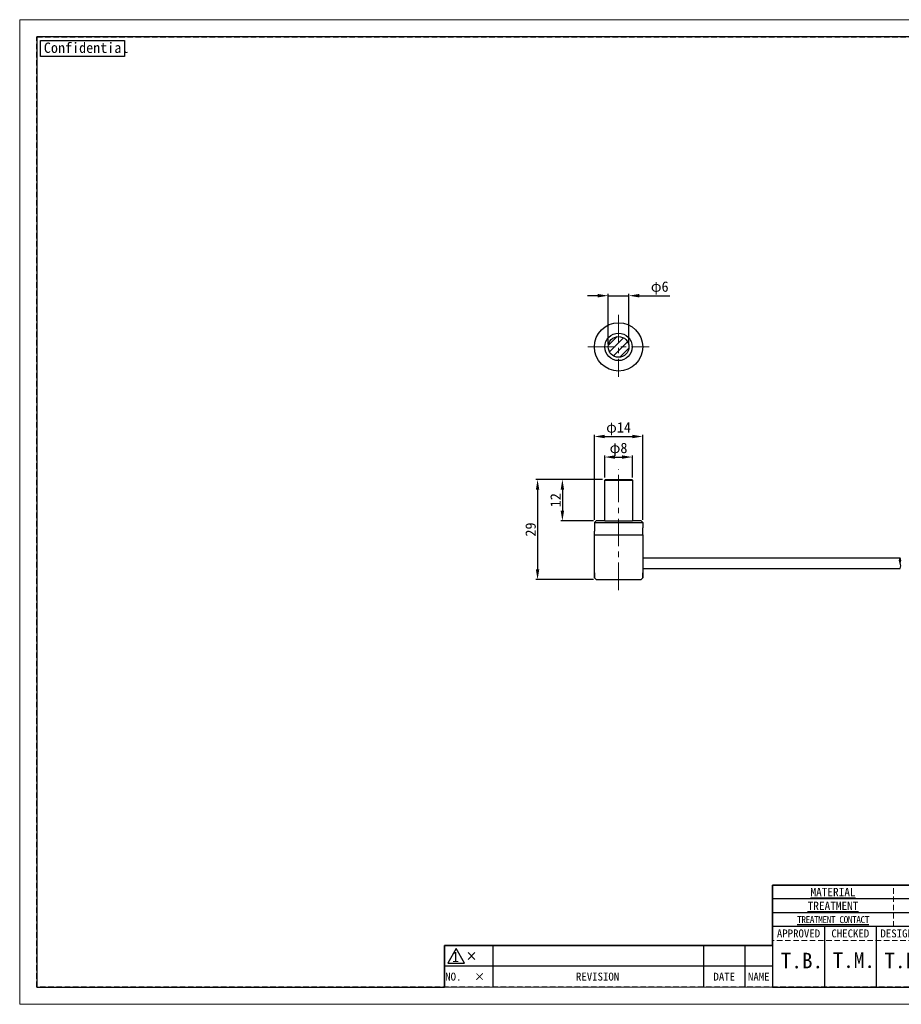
# Model space of a CAD drawing. Header units: millimetres. Extents: x -201 to 202, y 143 to 428.
# Tile 1 of 6: x -201 to 54, y 143 to 428. Entities that reach past the tile are written whole.
import ezdxf
from ezdxf.enums import TextEntityAlignment as Align

# ---------------------------------------------------------------- set-up
doc = ezdxf.new("R2010")
doc.units = ezdxf.units.MM
doc.header["$LTSCALE"] = 0.25
doc.linetypes.add('CENTER', pattern=[50.8, 31.75, -6.35, 6.35, -6.35])
doc.linetypes.add('HIDDEN', pattern=[9.525, 6.35, -3.175])
for name, color, linetype in [('CABLE 3P', 7, 'Continuous'), ('FORM', 7, 'Continuous'), ('SCALE', 7, 'Continuous'), ('TUBE 1', 7, 'Continuous'), ('TUBE 2b', 7, 'Continuous')]:
    doc.layers.add(name, color=color, linetype=linetype)
doc.layers.add('CENTER', color=1, linetype='CENTER', lineweight=9)
doc.layers.add('DIMENSION', color=6, linetype='Continuous', lineweight=9)
doc.layers.add('EMPTY LINE', color=252, linetype='Continuous', lineweight=0, plot=False)
doc.styles.add('VS Standard', font='msgothic.ttc', dxfattribs={"height": 3})
doc.styles.add('VS Standard(小)', font='txt', dxfattribs={"height": 2.4})
doc.dimstyles.new('VS Standard x1', dxfattribs={"dimtxt": 3, "dimasz": 3, "dimexe": 0.5, "dimexo": 0.8, "dimgap": 0.5, "dimtad": 3, "dimrnd": 0.0001, "dimzin": 9, "dimdsep": 46, "dimtxsty": 'VS Standard', "dimcen": 0, "dimaunit": 1, "dimadec": 0, "dimazin": 2, "dimtfac": 1, "dimtmove": 0, "dimatfit": 2, "dimfxl": 1, "dimtolj": 1, "dimtzin": 0, "dimarcsym": 0})

# ---------------------------------------------------------------- blocks, each defined once
blk = doc.blocks.new('表題欄金物用_ver2.0.0')
at = {"layer": 'FORM', "color": 0}
for p, q in [((-11, 40.5), (-191, 40.5)), ((-191, 40.5), (-191, 28.5)), ((-110, 28.49), (-110, 40.5)), ((-39, 28.49), (-39, 40.49)), ((-29, 28.49), (-29, 40.49)), ((-11, 28.5), (-11, 40.5)), ((-39, 36.5), (-191, 36.5)), ((-24.54, 35.38), (-24.54, 29.78)), ((-13.42, 34.8), (-20.21, 33.59)), ((-13.42, 32.58), (-13.42, 34.8)), ((-39, 32.5), (-191, 32.5)), ((-27.34, 32.58), (-12.62, 32.58)), ((-20.21, 32.58), (-20.21, 33.59)), ((-20.21, 32.58), (-20.21, 31.57)), ((-13.42, 30.35), (-20.21, 31.57)), ((-13.42, 32.58), (-13.42, 30.35)), ((-11, 28.5), (-191, 28.5)), ((-191, 28.5), (-191, 11)), ((-176, 28.5), (-176, 11)), ((-161, 28.5), (-161, 11)), ((-146, 28.5), (-146, 11)), ((-131, 28.5), (-131, 11)), ((-96, 11), (-96, 28.5)), ((-11, 11), (-11, 28.5)), ((-272, 23), (-286, 23)), ((-286, 23), (-286, 17)), ((-211, 23), (-272, 23)), ((-272, 23), (-272, 17)), ((-211, 23), (-211, 17)), ((-199, 23), (-211, 23)), ((-199, 23), (-199, 17)), ((-191, 23), (-199, 23)), ((-131, 24.12), (-96, 24.12)), ((-279.19, 21), (-277.19, 19)), ((-279.19, 19), (-277.19, 21)), ((-96, 21), (-11, 21)), ((-131, 19.75), (-96, 19.75)), ((-286, 17), (-286, 11)), ((-272, 17), (-286, 17)), ((-272, 17), (-272, 11)), ((-211, 17), (-272, 17)), ((-211, 17), (-211, 11)), ((-199, 17), (-211, 17)), ((-199, 17), (-199, 11)), ((-191, 17), (-199, 17)), ((-96, 15.38), (-131, 15.38)), ((-11, 16), (-96, 16)), ((-191, 11), (-11, 11))]:
    blk.add_line(p, q, dxfattribs=at)
at = {"layer": 'FORM', "color": 0, "linetype": 'HIDDEN', "lineweight": 9}
for p, q in [((-156, 28.49), (-156, 40.49)), ((-75, 28.49), (-75, 40.49)), ((-11, 36.5), (-39, 36.5)), ((-116, 11), (-116, 28.5)), ((-78.5, 11), (-78.5, 28.5)), ((-131, 24.5), (-191, 24.5))]:
    blk.add_line(p, q, dxfattribs=at)
at = {"layer": 'FORM', "color": 0, "lineweight": 15}
blk.add_line((-191, 11), (-286, 11), dxfattribs=at)
at = {"layer": 'FORM', "color": 0}
blk.add_lwpolyline([(-282.58, 22.13), (-285.01, 17.93), (-280.16, 17.93)], close=True, dxfattribs=at)
for radius in [2, 1]:
    blk.add_circle((-24.54, 32.58), radius, dxfattribs=at)
at = {"layer": 'FORM', "color": 0, "attachment_point": 5}
for s, insert, char_height, width, style in [('{\\LMATERIAL}', (-173.5, 38.5), 2.4, 36.5, 'VS Standard(小)'), ('{\\LCHAMFER}   ', (-92.5, 38.5), 2.4, 35, 'VS Standard(小)'), ('{\\LUNIT}', (-34, 38.35), 2, 20, 'VS Standard'), ('{\\LMETHOD} 図法', (-20, 38.35), 2, 20, 'VS Standard'), ('{\\LTREATMENT}', (-173.5, 34.5), 2.4, 36.5, 'VS Standard(小)'), ('{\\LFINISHING}', (-92.5, 34.5), 2.4, 35, 'VS Standard(小)'), ('{\\T0.9;\\LTREATMENT CONTACT}', (-173.5, 30.5), 2, 36.5, 'VS Standard(小)'), ('{\\LDECENTRATION} ', (-92.5, 30.5), 2.4, 35, 'VS Standard(小)'), ('mm', (-34, 32.35), 2.8, 20, 'VS Standard'), ('{\\fＭＳ ゴシック|b0|i0|c128|p49;APPROVED}', (-183.5, 26.5), 2.3, 15, 'VS Standard'), ('{\\fＭＳ ゴシック|b0|i0|c128|p49;CHECKED}', (-168.5, 26.5), 2.3, 15, 'VS Standard'), ('{\\fＭＳ ゴシック|b0|i0|c128|p49;DESIGNED}', (-153.5, 26.5), 2.3, 15, 'VS Standard'), ('{\\fＭＳ ゴシック|b0|i0|c128|p49;DRAWN}', (-138.5, 26.5), 2.3, 15, 'VS Standard'), ('{\\W0.7;\\LTOLERANCE\\l }', (-123.5, 26.31), 1.7, 20, 'VS Standard(小)'), ('{\\LANGLE}', (-123.5, 21.94), 2, 14.9784, 'VS Standard(小)'), ('SCALE', (-123.5, 17.56), 2, 15, 'VS Standard(小)'), ('{\\fＭＳ ゴシック|b0|i0|c128|p49;NAME}', (-87.25, 18.5), 2.4, 15, 'VS Standard(小)'), ('NO.', (-283.44, 14), 2.3, 14, 'VS Standard'), ('\\pxi-3,l4,t4;×^I', (-276.99, 14), 2.3, 14, 'VS Standard'), ('REVISION', (-241.67, 14), 2.3, 46, 'VS Standard'), ('{\\fMS Gothic|b0|i0|c128|p49;DATE}', (-204.99, 14), 2.3, 12, 'VS Standard'), ('NAME', (-195, 14), 2.3, 8, 'VS Standard'), ('{\\fＭＳ ゴシック|b0|i0|c128|p49;DRAW NO.}', (-87.25, 13.5), 2.4, 15, 'VS Standard(小)'), ('{\\fＭＳ ゴシック|b0|i0|c128|p49;DATE}', (-123.5, 13.19), 2, 15, 'VS Standard(小)')]:
    blk.add_mtext(s, dxfattribs=dict(at, insert=insert, char_height=char_height, width=width, style=style))
at = {"layer": 'FORM', "color": 0, "insert": (-87.25, 24.75), "char_height": 2, "width": 16, "attachment_point": 5, "line_spacing_factor": 0.8, "style": 'VS Standard'}
blk.add_mtext('\\pxsm0.9;{\\LREMARK}   ', dxfattribs=at)
at = {"layer": 'FORM', "color": 0, "insert": (-282.79, 19.73), "char_height": 3, "attachment_point": 5, "style": 'VS Standard'}
blk.add_mtext('1', dxfattribs=at)
at = {"layer": 'FORM', "color": 0}
for tag, height, style, p in [('材料', 2.8, 'VS Standard', (-133, 38.5)), ('一般面取', 2.8, 'VS Standard', (-57, 38.5)), ('処理', 2.8, 'VS Standard', (-133, 34.5)), ('仕上', 2.8, 'VS Standard', (-57, 34.5)), ('処理接点', 2.8, 'VS Standard', (-133, 30.5)), ('偏芯', 2.8, 'VS Standard', (-57, 30.5)), ('一般公差', 2.4, 'VS Standard(小)', (-106, 26.31)), ('適用（機種名）', 3.6, 'VS Standard', (-44.75, 24.75)), ('角度', 2.4, 'VS Standard(小)', (-106, 21.94)), ('NAME', 3.5, 'VS Standard', (-44.75, 18.5)), ('SCALE', 2.4, 'VS Standard(小)', (-106, 17.56)), ('DATE', 2.4, 'VS Standard(小)', (-106, 13.19)), ('DRAW_NO.', 3.5, 'VS Standard', (-44.75, 13.5))]:
    blk.add_attdef(tag, text='', height=height, dxfattribs=dict(at, style=style)).set_placement(p, align=Align.MIDDLE_CENTER)
at = {"layer": 'FORM', "color": 0, "style": 'VS Standard'}
for tag, p in [('APPROVED', (-182.5, 15.06)), ('CHECKED', (-167.5, 15.18)), ('DESIGNED', (-152.5, 15.09)), ('DRAWN', (-137.5, 15.23))]:
    blk.add_attdef(tag, text='', height=4.5, dxfattribs=at).set_placement(p, align=Align.BOTTOM_CENTER)
blk = doc.blocks.new('*D107')
at = {"layer": 'Defpoints', "color": 0}
for p in [(-24.1, 301.15), (-32.1, 294.47), (-24.1, 294.47)]:
    blk.add_point(p, dxfattribs=at)
at = {"layer": 'DIMENSION', "color": 0, "lineweight": -2}
for p, q in [((-32.1, 295.27), (-32.1, 301.65)), ((-29.1, 301.15), (-27.1, 301.15)), ((-24.1, 295.27), (-24.1, 301.65))]:
    blk.add_line(p, q, dxfattribs=at)
at = {"layer": 'DIMENSION', "color": 0}
for points in [[(-29.1, 301.65), (-29.1, 300.65), (-32.1, 301.15)], [(-27.1, 300.65), (-27.1, 301.65), (-24.1, 301.15)]]:
    blk.add_solid(points, dxfattribs=at)
at = {"layer": 'DIMENSION', "color": 0, "insert": (-28.1, 303.39), "char_height": 3, "attachment_point": 5, "style": 'VS Standard'}
blk.add_mtext('\\A1;φ8', dxfattribs=at)
blk = doc.blocks.new('*D108')
at = {"layer": 'Defpoints', "color": 0}
for p in [(-21.1, 307.1), (-35.1, 282.17), (-21.1, 282.17)]:
    blk.add_point(p, dxfattribs=at)
at = {"layer": 'DIMENSION', "color": 0, "lineweight": -2}
for p, q in [((-35.1, 282.97), (-35.1, 307.6)), ((-32.1, 307.1), (-24.1, 307.1)), ((-21.1, 282.97), (-21.1, 307.6))]:
    blk.add_line(p, q, dxfattribs=at)
at = {"layer": 'DIMENSION', "color": 0}
for points in [[(-32.1, 307.6), (-32.1, 306.6), (-35.1, 307.1)], [(-24.1, 306.6), (-24.1, 307.6), (-21.1, 307.1)]]:
    blk.add_solid(points, dxfattribs=at)
at = {"layer": 'DIMENSION', "color": 0, "insert": (-28.1, 309.34), "char_height": 3, "attachment_point": 5, "style": 'VS Standard'}
blk.add_mtext('\\A1;φ14', dxfattribs=at)
blk = doc.blocks.new('*D109')
at = {"layer": 'Defpoints', "color": 0}
for p in [(-31.9, 294.67), (-44.36, 282.67), (-34.6, 282.67)]:
    blk.add_point(p, dxfattribs=at)
at = {"layer": 'DIMENSION', "color": 0, "lineweight": -2}
for p, q in [((-32.7, 294.67), (-44.86, 294.67)), ((-44.36, 291.67), (-44.36, 285.67)), ((-35.4, 282.67), (-44.86, 282.67))]:
    blk.add_line(p, q, dxfattribs=at)
at = {"layer": 'DIMENSION', "color": 0}
for points in [[(-43.86, 291.67), (-44.86, 291.67), (-44.36, 294.67)], [(-44.86, 285.67), (-43.86, 285.67), (-44.36, 282.67)]]:
    blk.add_solid(points, dxfattribs=at)
at = {"layer": 'DIMENSION', "color": 0, "insert": (-46.36, 288.67), "char_height": 3, "attachment_point": 5, "rotation": 90, "style": 'VS Standard'}
blk.add_mtext('\\A1;12', dxfattribs=at)
blk = doc.blocks.new('*D110')
at = {"layer": 'Defpoints', "color": 0}
for p in [(-31.9, 294.67), (-51.55, 265.67), (-34.6, 265.67)]:
    blk.add_point(p, dxfattribs=at)
at = {"layer": 'DIMENSION', "color": 0, "lineweight": -2}
for p, q in [((-32.7, 294.67), (-52.05, 294.67)), ((-51.55, 291.67), (-51.55, 268.67)), ((-35.4, 265.67), (-52.05, 265.67))]:
    blk.add_line(p, q, dxfattribs=at)
at = {"layer": 'DIMENSION', "color": 0}
for points in [[(-51.05, 291.67), (-52.05, 291.67), (-51.55, 294.67)], [(-52.05, 268.67), (-51.05, 268.67), (-51.55, 265.67)]]:
    blk.add_solid(points, dxfattribs=at)
at = {"layer": 'DIMENSION', "color": 0, "insert": (-53.55, 280.17), "char_height": 3, "attachment_point": 5, "rotation": 90, "style": 'VS Standard'}
blk.add_mtext('\\A1;29', dxfattribs=at)
blk = doc.blocks.new('*D111')
at = {"layer": 'Defpoints', "color": 0}
for p in [(-25.1, 347.86), (-31.1, 333.04), (-25.1, 333.04)]:
    blk.add_point(p, dxfattribs=at)
at = {"layer": 'DIMENSION', "color": 0, "lineweight": -2}
for p, q in [((-34.1, 347.86), (-37.1, 347.86)), ((-31.1, 333.84), (-31.1, 348.36)), ((-31.1, 347.86), (-25.1, 347.86)), ((-25.1, 333.84), (-25.1, 348.36)), ((-22.1, 347.86), (-13.26, 347.86))]:
    blk.add_line(p, q, dxfattribs=at)
at = {"layer": 'DIMENSION', "color": 0}
for points in [[(-34.1, 347.36), (-34.1, 348.36), (-31.1, 347.86)], [(-22.1, 348.36), (-22.1, 347.36), (-25.1, 347.86)]]:
    blk.add_solid(points, dxfattribs=at)
at = {"layer": 'DIMENSION', "color": 0, "insert": (-16.18, 350.1), "char_height": 3, "attachment_point": 5, "style": 'VS Standard'}
blk.add_mtext('\\A1;φ6', dxfattribs=at)

msp = doc.modelspace()

# ---------------------------------------------------------------- hatches: boundary and pattern name
at = {"layer": 'SCALE'}
h = msp.add_hatch(dxfattribs=at)
h.set_pattern_fill('ANSI31', color=256, scale=0.5, style=0)
h.set_pattern_definition([(45, (-90.622, 112.256), (-1.122532, 1.122532), [])])
h.paths.add_polyline_path([(-25.1, 333.037, 0.4142136), (-28.1, 336.037), (-28.1, 333.037)])
h.paths.add_polyline_path([(-28.1, 336.037, 0.4142136), (-31.1, 333.037), (-28.1, 333.037)])
h.paths.add_polyline_path([(-28.1, 330.037, 0.4142136), (-25.1, 333.037), (-28.1, 333.037)])
h.paths.add_polyline_path([(-31.1, 333.037, 0.4142136), (-28.1, 330.037), (-28.1, 333.037)])

# ---------------------------------------------------------------- linework, layer by layer
at = {"layer": 'CABLE 3P'}
for p, q in [((53.395, 271.918), (-21.1, 271.918)), ((-21.1, 268.918), (53.395, 268.918))]:
    msp.add_line(p, q, dxfattribs=at)
for centre, start, end in [((54.595, 271.168), 147.99462, 212.00538), ((52.195, 271.168), 327.99462, 32.00538), ((52.195, 269.668), 327.99462, 32.00538)]:
    msp.add_arc(centre, 1.415, start, end, dxfattribs=at)
at = {"layer": 'CENTER'}
for p, q in [((-28.1, 342.304), (-28.1, 324.374)), ((-37.01, 333.037), (-19.241, 333.037)), ((-28.1, 262.668), (-28.1, 297.668))]:
    msp.add_line(p, q, dxfattribs=at)
at = {"layer": 'EMPTY LINE'}
for p, q in [((-201.5, 427.75), (-201.5, 142.75)), ((201.5, 427.75), (-201.5, 427.75)), ((-201.5, 142.75), (201.5, 142.75))]:
    msp.add_line(p, q, dxfattribs=at)
at = {"layer": 'FORM', "linetype": 'HIDDEN'}
msp.add_lwpolyline([(-196.5, 422.75), (196.5, 422.75), (196.5, 147.75), (-196.5, 147.75)], close=True, dxfattribs=at)
at = {"layer": 'FORM'}
msp.add_lwpolyline([(-196.5, 422.75), (-196.5, 147.75), (-78.5, 147.75), (-78.5, 159.75), (16.5, 159.75), (16.5, 177.25), (196.5, 177.25), (196.5, 422.75), (-196.5, 422.75)], close=True, dxfattribs=at)
at = {"layer": 'FORM', "lineweight": 30}
msp.add_lwpolyline([(-195.5, 421.75), (-171.109, 421.75), (-171.109, 417.088), (-195.5, 417.088)], close=True, dxfattribs=at)
at = {"layer": 'SCALE'}
msp.add_circle((-28.1, 333.037), 3, dxfattribs=at)
at = {"layer": 'TUBE 1'}
for p, q in [((-32.1, 294.468), (-31.9, 294.668)), ((-32.1, 282.668), (-32.1, 294.468)), ((-32.1, 294.468), (-24.1, 294.468)), ((-31.9, 294.668), (-24.3, 294.668)), ((-24.3, 294.668), (-24.1, 294.468)), ((-24.1, 294.468), (-24.1, 282.668)), ((-34.6, 282.668), (-35.1, 282.168)), ((-35.1, 282.168), (-21.1, 282.168)), ((-35.1, 282.168), (-35.1, 280.668)), ((-32.1, 282.668), (-34.6, 282.668)), ((-32.1, 282.668), (-24.1, 282.668)), ((-21.6, 282.668), (-24.1, 282.668)), ((-21.6, 282.668), (-21.1, 282.168)), ((-21.1, 282.168), (-21.1, 280.668)), ((-35.1, 280.668), (-35.1, 279.668)), ((-35.1, 278.668), (-35.1, 279.668)), ((-21.1, 279.668), (-21.1, 280.668)), ((-21.1, 278.668), (-21.1, 279.668)), ((-35.1, 278.668), (-21.1, 278.668))]:
    msp.add_line(p, q, dxfattribs=at)
for centre, radius in [((-28.1, 333.037), 7), ((-28.126, 333.037), 3.974)]:
    msp.add_circle(centre, radius, dxfattribs=at)
at = {"layer": 'TUBE 2b'}
for p, q in [((-35.1, 278.668), (-21.1, 278.668)), ((-35.1, 266.168), (-35.1, 278.668)), ((-21.1, 278.668), (-21.1, 266.168)), ((-35.1, 267.668), (-35.1, 266.168)), ((-34.6, 265.668), (-35.1, 266.168)), ((-34.6, 265.668), (-21.6, 265.668)), ((-21.6, 265.668), (-21.1, 266.168)), ((-21.1, 266.168), (-21.1, 267.668))]:
    msp.add_line(p, q, dxfattribs=at)

# ---------------------------------------------------------------- block references
at = {"layer": 'FORM'}
ref = msp.add_blockref('表題欄金物用_ver2.0.0', (207.5, 136.75), dxfattribs=at)
ref.add_attrib('材料', '-', dxfattribs={"layer": 'EMPTY LINE', "color": 0, "height": 2.8, "style": 'VS Standard'}).set_placement((74.5, 175.25), align=Align.MIDDLE_CENTER)
ref.add_attrib('処理', '-', dxfattribs={"color": 0, "height": 2.8, "style": 'VS Standard'}).set_placement((74.5, 171.25), align=Align.MIDDLE_CENTER)
ref.add_attrib('処理接点', '-', dxfattribs={"color": 0, "height": 2.8, "style": 'VS Standard'}).set_placement((74.5, 167.25), align=Align.MIDDLE_CENTER)
ref.add_attrib('一般面取', '-', dxfattribs={"color": 0, "height": 2.8, "style": 'VS Standard'}).set_placement((150.5, 175.247), align=Align.MIDDLE_CENTER)
ref.add_attrib('仕上', '-', dxfattribs={"color": 0, "height": 2.8, "style": 'VS Standard'}).set_placement((150.5, 171.247), align=Align.MIDDLE_CENTER)
ref.add_attrib('偏芯', '-', dxfattribs={"color": 0, "height": 2.8, "style": 'VS Standard'}).set_placement((150.5, 167.247), align=Align.MIDDLE_CENTER)
ref.add_attrib('一般公差', '-', dxfattribs={"color": 0, "height": 2.4, "style": 'VS Standard(小)'}).set_placement((101.5, 163.062), align=Align.MIDDLE_CENTER)
ref.add_attrib('角度', '-', dxfattribs={"color": 0, "height": 2.4, "style": 'VS Standard(小)'}).set_placement((101.5, 158.688), align=Align.MIDDLE_CENTER)
ref.add_attrib('SCALE', '1 / 1', dxfattribs={"color": 0, "height": 2.4, "style": 'VS Standard(小)'}).set_placement((101.5, 154.312), align=Align.MIDDLE_CENTER)
ref.add_attrib('DATE', '2013/11/15', dxfattribs={"color": 0, "height": 2.4, "style": 'VS Standard(小)'}).set_placement((101.5, 149.938), align=Align.MIDDLE_CENTER)
ref.add_attrib('適用（機種名）', 'VSP-V24', dxfattribs={"color": 0, "height": 3.6, "style": 'VS Standard'}).set_placement((162.75, 161.5), align=Align.MIDDLE_CENTER)
ref.add_attrib('NAME', 'DRAWING ', dxfattribs={"color": 0, "height": 3.5, "style": 'VS Standard'}).set_placement((163.772, 155.25), align=Align.MIDDLE_CENTER)
ref.add_attrib('DRAW_NO.', 'L1174A-A00100', dxfattribs={"color": 0, "height": 3.5, "style": 'VS Standard'}).set_placement((162.75, 150.25), align=Align.MIDDLE_CENTER)
ref.add_attrib('DESIGNED', 'T.B.', dxfattribs={"color": 0, "height": 4.5, "style": 'VS Standard'}).set_placement((55, 151.841), align=Align.BOTTOM_CENTER)
ref.add_attrib('DRAWN', 'T.M.', dxfattribs={"color": 0, "height": 4.5, "style": 'VS Standard'}).set_placement((70, 151.985), align=Align.BOTTOM_CENTER)
ref.add_attrib('CHECKED', 'T.M.', dxfattribs={"color": 0, "height": 4.5, "style": 'VS Standard'}).set_placement((40, 151.927), align=Align.BOTTOM_CENTER)
ref.add_attrib('APPROVED', 'T.B.', dxfattribs={"color": 0, "height": 4.5, "style": 'VS Standard'}).set_placement((25, 151.812), align=Align.BOTTOM_CENTER)

# ---------------------------------------------------------------- texts
at = {"layer": 'FORM', "lineweight": 30, "insert": (-194.506, 421.139), "char_height": 3, "attachment_point": 1, "style": 'VS Standard'}
msp.add_mtext_dynamic_manual_height_columns('Confidential', width=3, gutter_width=15, heights=[0], dxfattribs=at)

# ---------------------------------------------------------------- dimensions: what is measured, and where the dimension line sits
at = {"layer": 'DIMENSION'}
for base, p1, p2, text, picture, middle in [((-25.1, 347.859), (-31.1, 333.037), (-25.1, 333.037), 'φ6', '*D111', (-16.178, 350.103)), ((-21.1, 307.098), (-35.1, 282.168), (-21.1, 282.168), 'φ14', '*D108', (-28.1, 309.343)), ((-24.1, 301.15), (-32.1, 294.468), (-24.1, 294.468), 'φ8', '*D107', (-28.1, 303.394))]:
    dim = msp.add_linear_dim(base=base, p1=p1, p2=p2, text=text, dimstyle='VS Standard x1', dxfattribs=at)
    dim.commit()
    dim.dimension.update_dxf_attribs({"geometry": picture, "text_midpoint": middle})
for base, p2, text, picture, middle in [((-51.547, 265.668), (-34.6, 265.668), '29', '*D110', (-53.548, 280.168)), ((-44.362, 282.668), (-34.6, 282.668), '12', '*D109', (-46.363, 288.668))]:
    dim = msp.add_linear_dim(base=base, p1=(-31.9, 294.668), p2=p2, angle=90, text=text, dimstyle='VS Standard x1', dxfattribs=at)
    dim.commit()
    dim.dimension.update_dxf_attribs({"geometry": picture, "text_midpoint": middle})

doc.saveas('drawing.dxf')
